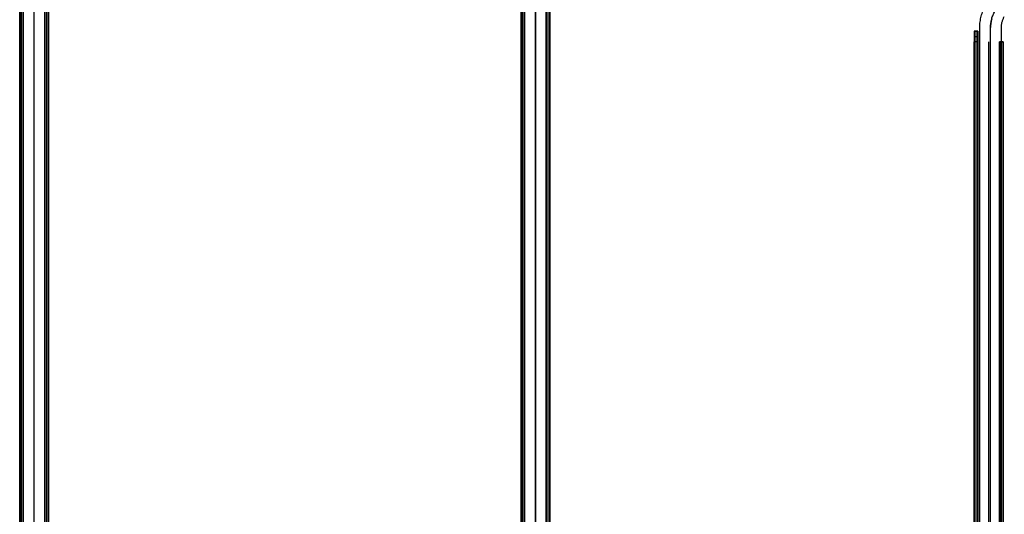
# Model space of a CAD drawing. Header units: millimetres. Extents: x -356 to 356, y -410 to 410.
# Tile 8 of 126: x -356 to -220, y 58 to 126. Entities that reach past the tile are written whole.
import ezdxf

# ---------------------------------------------------------------- set-up
doc = ezdxf.new("R2010")
doc.units = ezdxf.units.MM
doc.header["$MEASUREMENT"] = 0
doc.layers.add('1', color=7, linetype='Continuous')

msp = doc.modelspace()

# ---------------------------------------------------------------- linework, layer by layer
at = {"layer": '1', "color": 252}
for points in [[(-356, 201.572221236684), (-356, -202.427778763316)], [(-356, 201.572221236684), (-356, -202.427778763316)], [(-355.75, -202.427778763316), (-355.75, 201.572221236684)], [(-355.5000000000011, -201.783919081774), (-355.5000000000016, 201.783919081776)], [(-355.5, -202.427778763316), (-355.5, 201.572221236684)], [(-355.5, 201.572221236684), (-355.5, -202.427778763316)], [(-354.0000000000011, -201.783919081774), (-354.0000000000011, 201.783919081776)], [(-354.000000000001, -201.783919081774), (-354.000000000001, 201.783919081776)], [(-352.500000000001, -201.783919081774), (-352.5000000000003, 201.783919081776)], [(-356, -200.927778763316), (-356, 200.072221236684)], [(-355.5, -200.927778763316), (-355.5, 200.072221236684)], [(-354, -200.927778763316), (-354, 200.072221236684)], [(-354, -200.927778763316), (-354, 200.072221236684)], [(-352.5, -200.927778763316), (-352.5, 200.072221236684)], [(-352.5, 200.072221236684), (-352.5, -200.927778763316)], [(-352.5, -200.927778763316), (-352.5, 200.072221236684)], [(-352.25, -200.927778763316), (-352.25, 200.072221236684)], [(-352, 200.072221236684), (-352, -200.927778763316)], [(-352, 200.072221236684), (-352, -200.927778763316)], [(-352, -200.927778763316), (-352, 200.072221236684)], [(-286.499999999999, 162.241924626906), (-286.499999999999, -160.758075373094)], [(-286.499999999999, 162.241924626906), (-286.499999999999, -160.758075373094)], [(-286.249999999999, -160.758075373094), (-286.249999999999, 162.241924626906)], [(-285.999999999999, -160.758075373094), (-285.999999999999, 162.241924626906)], [(-285.999999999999, 162.241924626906), (-285.999999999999, -160.758075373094)], [(-286.0000000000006, 161.658075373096), (-286.0000000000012, -161.658075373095)], [(-284.500000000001, 161.658075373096), (-284.500000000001, -161.658075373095)], [(-284.500000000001, 161.658075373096), (-284.500000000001, -161.658075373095)], [(-283.0000000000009, 161.658075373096), (-283.0000000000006, -161.658075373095)], [(-286.499999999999, -159.258075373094), (-286.499999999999, 160.741924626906)], [(-285.999999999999, -159.258075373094), (-285.999999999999, 160.741924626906)], [(-284.499999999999, -159.258075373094), (-284.499999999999, 160.741924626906)], [(-284.499999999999, -159.258075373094), (-284.499999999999, 160.741924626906)], [(-282.999999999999, -159.258075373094), (-282.999999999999, 160.741924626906)], [(-282.999999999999, 160.741924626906), (-282.999999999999, -159.258075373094)], [(-282.999999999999, -159.258075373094), (-282.999999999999, 160.741924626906)], [(-282.749999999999, -159.258075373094), (-282.749999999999, 160.741924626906)], [(-282.499999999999, 160.741924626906), (-282.499999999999, -159.258075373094)], [(-282.499999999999, 160.741924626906), (-282.499999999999, -159.258075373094)], [(-282.499999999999, -159.258075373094), (-282.499999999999, 160.741924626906)], [(-222.9123758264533, 125.26152958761), (-222.9091633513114, 125.4578440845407), (-222.8995293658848, 125.6539483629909), (-222.8834841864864, 125.8496324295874), (-222.861044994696, 126.0446867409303), (-222.8322358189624, 126.2389024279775), (-222.7970875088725, 126.4320715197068), (-222.7556377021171, 126.6239871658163), (-222.7079307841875, 126.8144438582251), (-222.6540178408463, 127.0032376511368), (-222.5939566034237, 127.190166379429), (-222.527811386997, 127.3750298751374), (-222.4556530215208, 127.5576301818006), (-222.3775587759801, 127.7377717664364), (-222.2936122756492, 127.915261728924), (-222.2039034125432, 128.089910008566), (-222.1085282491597, 128.26152958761)], [(-221.4123758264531, 125.26152958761), (-221.4099664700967, 125.408765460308), (-221.4027409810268, 125.5558436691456), (-221.3907070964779, 125.702606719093), (-221.3738777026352, 125.8488974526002), (-221.352270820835, 125.9945592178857), (-221.3259095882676, 126.1394360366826), (-221.294822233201, 126.2833727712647), (-221.2590420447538, 126.4262152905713), (-221.218607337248, 126.5678106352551), (-221.173561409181, 126.7080071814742), (-221.123952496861, 126.8466548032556), (-221.0698337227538, 126.9836050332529), (-221.0112630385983, 127.1187112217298), (-220.9483031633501, 127.2518286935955), (-220.8810215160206, 127.382814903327), (-220.809490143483, 127.51152958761)], [(-221.4123758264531, 125.26152958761), (-221.4099664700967, 125.408765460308), (-221.4027409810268, 125.5558436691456), (-221.3907070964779, 125.702606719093), (-221.3738777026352, 125.8488974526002), (-221.352270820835, 125.9945592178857), (-221.3259095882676, 126.1394360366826), (-221.294822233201, 126.2833727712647), (-221.2590420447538, 126.4262152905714), (-221.218607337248, 126.5678106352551), (-221.173561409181, 126.7080071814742), (-221.123952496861, 126.8466548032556), (-221.0698337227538, 126.9836050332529), (-221.0112630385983, 127.1187112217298), (-220.9483031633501, 127.2518286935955), (-220.8810215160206, 127.382814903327), (-220.809490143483, 127.51152958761)], [(-219.9123758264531, 125.26152958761), (-219.9107695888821, 125.3596868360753), (-219.9059525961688, 125.4577389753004), (-219.8979300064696, 125.5555810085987), (-219.8867104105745, 125.6531081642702), (-219.8723058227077, 125.7502160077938), (-219.8547316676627, 125.8468005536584), (-219.834006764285, 125.9427583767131), (-219.8101533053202, 126.0379867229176), (-219.7831968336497, 126.1323836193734), (-219.7531662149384, 126.2258479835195), (-219.720093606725, 126.3182797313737), (-219.6840144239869, 126.4095798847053), (-219.6449673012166, 126.4996506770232), (-219.6029940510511, 126.588395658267), (-219.5581396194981, 126.675719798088), (-219.5104520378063, 126.76152958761)], [(-223.175248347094, 124.751068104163), (-223.675248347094, 124.751068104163)], [(-223.675248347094, 124.751068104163), (-223.175248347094, 124.751068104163)], [(-223.675248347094, 124.751068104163), (-223.675248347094, -126.248931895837)], [(-223.675248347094, 124.751068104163), (-223.175248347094, 124.751068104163)], [(-223.675248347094, 124.751068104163), (-223.675248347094, -126.248931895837)], [(-223.425248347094, -126.248931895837), (-223.425248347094, 124.751068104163)], [(-223.175248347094, -126.248931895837), (-223.175248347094, 124.751068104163)], [(-223.175248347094, 124.751068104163), (-223.175248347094, -126.248931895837)], [(-222.9123758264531, -125.308487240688), (-222.9123758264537, 125.26152958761)], [(-221.4123758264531, -125.308487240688), (-221.4123758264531, 125.26152958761)], [(-221.4123758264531, -125.308487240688), (-221.4123758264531, 125.26152958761)], [(-219.912375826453, -125.308487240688), (-219.9123758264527, 125.26152958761)], [(-223.675248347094, 124.001068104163), (-223.175248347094, 124.001068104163)], [(-223.675248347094, -124.748931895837), (-223.675248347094, 123.251068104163)], [(-223.175248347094, 123.251068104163), (-223.675248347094, 123.251068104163)], [(-223.175248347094, -124.748931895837), (-223.175248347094, 123.251068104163)], [(-221.675248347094, -124.748931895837), (-221.675248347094, 123.251068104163)], [(-221.675248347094, -124.748931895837), (-221.675248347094, 123.251068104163)], [(-220.175248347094, -124.748931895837), (-220.175248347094, 123.251068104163)], [(-220.175248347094, 123.251068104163), (-219.675248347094, 123.251068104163)], [(-220.175248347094, 123.251068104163), (-220.175248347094, -124.748931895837)], [(-219.675248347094, 123.251068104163), (-220.175248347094, 123.251068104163)], [(-220.175248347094, -124.748931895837), (-220.175248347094, 123.251068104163)], [(-219.925248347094, -124.748931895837), (-219.925248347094, 123.251068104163)], [(-219.675248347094, 123.251068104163), (-219.675248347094, -124.748931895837)], [(-219.675248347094, 123.251068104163), (-219.675248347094, -124.748931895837)], [(-219.675248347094, -124.748931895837), (-219.675248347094, 123.251068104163)]]:
    msp.add_lwpolyline(points, dxfattribs=at)
at = {"layer": '1', "color": 80}
msp.add_lwpolyline([(-221.2490512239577, 126.4628815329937), (-221.287151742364, 126.3157286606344), (-221.3202605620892, 126.167372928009), (-221.3483399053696, 126.0179836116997), (-221.3713577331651, 125.8677311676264), (-221.3892877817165, 125.7167870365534), (-221.4021095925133, 125.5653234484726), (-221.4098085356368, 125.4135132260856), (-221.412375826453, 125.26152958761)], dxfattribs=at)
at = {"layer": '1', "color": 252, "extrusion": (1, 0, 0)}
for points in [[(124.751068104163, -431.5), (124.751068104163, -503.5)], [(123.251068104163, -430), (124.751068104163, -431.5)], [(124.751068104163, -503.5), (124.751068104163, -431.5)], [(124.751068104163, -431.5), (123.251068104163, -430)], [(124.751068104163, -503.5), (124.751068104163, -431.5)], [(123.251068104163, -430), (124.751068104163, -431.5)], [(123.251068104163, -428.5), (123.251068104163, -428)], [(123.251068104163, -430), (123.251068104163, -435)], [(123.251068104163, -435), (123.251068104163, -430)]]:
    msp.add_lwpolyline(points, dxfattribs=at)
at = {"layer": '1', "color": 252, "extrusion": (0, 1, 0)}
for points in [[(222.9123758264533, -430), (222.9114820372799, -429.9482257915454), (222.9088017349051, -429.8965132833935), (222.904338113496, -429.8449241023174), (222.8980964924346, -429.7935197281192), (222.8900843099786, -429.742361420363), (222.8803111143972, -429.691510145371), (222.8687885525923, -429.6410265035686), (222.8555303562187, -429.5909706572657), (222.8405523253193, -429.5414022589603), (222.8238723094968, -429.4923803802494), (222.8055101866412, -429.4439634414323), (222.7854878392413, -429.3962091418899), (222.7638291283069, -429.3491743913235), (222.740559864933, -429.3029152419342), (222.7157077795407, -429.2574868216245), (222.6893024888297, -429.2129432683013), (222.661375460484, -429.169337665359), (222.631959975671, -429.1267219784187), (222.6010910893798, -429.0851469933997), (222.5688055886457, -429.0446622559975), (222.5351419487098, -429.0053160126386), (222.5001402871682, -428.9671551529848), (222.4638423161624, -428.9302251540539), (222.4262912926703, -428.8945700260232), (222.3875319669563, -428.8602322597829), (222.3476105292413, -428.8272527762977), (222.306574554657, -428.7956708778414), (222.2644729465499, -428.7655242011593), (222.2213558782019, -428.7368486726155), (222.1772747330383, -428.7096784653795), (222.1322820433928, -428.6840459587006), (222.0864314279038, -428.6599816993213), (222.0397775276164, -428.6375143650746), (221.9923759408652, -428.616670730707), (221.9442831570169, -428.5974756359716), (221.8955564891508, -428.5799519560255), (221.8462540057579, -428.5641205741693), (221.7964344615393, -428.5500003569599), (221.7461572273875, -428.537608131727), (221.6954822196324, -428.5269586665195), (221.6444698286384, -428.5180646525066), (221.593180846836, -428.5109366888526), (221.5416763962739, -428.5055832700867), (221.4900178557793, -428.502010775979), (221.438266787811, -428.5002234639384), (221.3864848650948, -428.5002234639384), (221.3347337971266, -428.502010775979), (221.283075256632, -428.5055832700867), (221.2315708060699, -428.5109366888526), (221.1802818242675, -428.5180646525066), (221.1292694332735, -428.5269586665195), (221.0785944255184, -428.537608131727), (221.0283171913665, -428.5500003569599), (220.978497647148, -428.5641205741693), (220.9291951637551, -428.5799519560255), (220.880468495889, -428.5974756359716), (220.8323757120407, -428.616670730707), (220.7849741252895, -428.6375143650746), (220.7383202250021, -428.6599816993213), (220.6924696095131, -428.6840459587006), (220.6474769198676, -428.7096784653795), (220.603395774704, -428.7368486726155), (220.560278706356, -428.7655242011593), (220.5181770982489, -428.7956708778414), (220.4771411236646, -428.8272527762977), (220.4372196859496, -428.8602322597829), (220.3984603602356, -428.8945700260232), (220.3609093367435, -428.9302251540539), (220.3246113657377, -428.9671551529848), (220.2896097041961, -429.0053160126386), (220.2559460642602, -429.0446622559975), (220.2236605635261, -429.0851469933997), (220.1927916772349, -429.1267219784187), (220.1633761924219, -429.169337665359), (220.1354491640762, -429.2129432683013), (220.1090438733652, -429.2574868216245), (220.0841917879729, -429.3029152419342), (220.060922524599, -429.3491743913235), (220.0392638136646, -429.3962091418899), (220.0192414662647, -429.4439634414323), (220.0008793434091, -429.4923803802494), (219.9841993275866, -429.5414022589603), (219.9692212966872, -429.5909706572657), (219.9559631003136, -429.6410265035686), (219.9444405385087, -429.691510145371), (219.9346673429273, -429.742361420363), (219.9266551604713, -429.7935197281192), (219.9204135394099, -429.8449241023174), (219.9159499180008, -429.8965132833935), (219.913269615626, -429.9482257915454), (219.9123758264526, -430)], [(219.9123758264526, -430), (219.913269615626, -430.0517742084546), (219.9159499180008, -430.1034867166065), (219.9204135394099, -430.1550758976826), (219.9266551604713, -430.2064802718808), (219.9346673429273, -430.257638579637), (219.9444405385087, -430.308489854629), (219.9559631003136, -430.3589734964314), (219.9692212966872, -430.4090293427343), (219.9841993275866, -430.4585977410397), (220.0008793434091, -430.5076196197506), (220.0192414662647, -430.5560365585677), (220.0392638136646, -430.6037908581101), (220.060922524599, -430.6508256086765), (220.0841917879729, -430.6970847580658), (220.1090438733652, -430.7425131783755), (220.1354491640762, -430.7870567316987), (220.1633761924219, -430.830662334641), (220.1927916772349, -430.8732780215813), (220.2236605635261, -430.9148530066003), (220.2559460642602, -430.9553377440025), (220.2896097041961, -430.9946839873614), (220.3246113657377, -431.0328448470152), (220.3609093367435, -431.0697748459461), (220.3984603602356, -431.1054299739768), (220.4372196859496, -431.1397677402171), (220.4771411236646, -431.1727472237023), (220.5181770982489, -431.2043291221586), (220.560278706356, -431.2344757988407), (220.603395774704, -431.2631513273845), (220.6474769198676, -431.2903215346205), (220.6924696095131, -431.3159540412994), (220.7383202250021, -431.3400183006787), (220.7849741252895, -431.3624856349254), (220.8323757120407, -431.383329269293), (220.880468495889, -431.4025243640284), (220.9291951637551, -431.4200480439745), (220.978497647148, -431.4358794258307), (221.0283171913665, -431.4499996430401), (221.0785944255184, -431.462391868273), (221.1292694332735, -431.4730413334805), (221.1802818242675, -431.4819353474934), (221.2315708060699, -431.4890633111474), (221.283075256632, -431.4944167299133), (221.3347337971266, -431.497989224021), (221.3864848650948, -431.4997765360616), (221.438266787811, -431.4997765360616), (221.4900178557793, -431.497989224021), (221.5416763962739, -431.4944167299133), (221.593180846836, -431.4890633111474), (221.6444698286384, -431.4819353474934), (221.6954822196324, -431.4730413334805), (221.7461572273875, -431.462391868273), (221.7964344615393, -431.4499996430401), (221.8462540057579, -431.4358794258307), (221.8955564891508, -431.4200480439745), (221.9442831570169, -431.4025243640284), (221.9923759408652, -431.383329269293), (222.0397775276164, -431.3624856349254), (222.0864314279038, -431.3400183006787), (222.1322820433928, -431.3159540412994), (222.1772747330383, -431.2903215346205), (222.2213558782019, -431.2631513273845), (222.2644729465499, -431.2344757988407), (222.306574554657, -431.2043291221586), (222.3476105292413, -431.1727472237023), (222.3875319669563, -431.1397677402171), (222.4262912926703, -431.1054299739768), (222.4638423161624, -431.0697748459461), (222.5001402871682, -431.0328448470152), (222.5351419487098, -430.9946839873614), (222.5688055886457, -430.9553377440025), (222.6010910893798, -430.9148530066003), (222.631959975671, -430.8732780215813), (222.661375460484, -430.830662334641), (222.6893024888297, -430.7870567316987), (222.7157077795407, -430.7425131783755), (222.740559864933, -430.6970847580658), (222.7638291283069, -430.6508256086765), (222.7854878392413, -430.6037908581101), (222.8055101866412, -430.5560365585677), (222.8238723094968, -430.5076196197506), (222.8405523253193, -430.4585977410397), (222.8555303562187, -430.4090293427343), (222.8687885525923, -430.3589734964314), (222.8803111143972, -430.308489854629), (222.8900843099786, -430.257638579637), (222.8980964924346, -430.2064802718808), (222.904338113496, -430.1550758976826), (222.9088017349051, -430.1034867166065), (222.9114820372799, -430.0517742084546), (222.9123758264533, -430)], [(219.675248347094, -430), (219.675741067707, -429.9556081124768), (219.6772367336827, -429.9108395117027), (219.6797609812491, -429.8657235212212), (219.6833385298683, -429.8202911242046), (219.6879930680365, -429.7745749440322), (219.6937471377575, -429.728609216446), (219.700622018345, -429.6824297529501), (219.7086376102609, -429.6360738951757), (219.7178123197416, -429.5895804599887), (219.7281629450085, -429.5429896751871), (219.7397045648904, -429.4963431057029), (219.7524504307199, -429.4496835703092), (219.7664118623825, -429.4030550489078), (219.7815981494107, -429.3565025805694), (219.7980164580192, -429.3100721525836), (219.8156717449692, -429.2638105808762), (219.83456667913, -429.2177653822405), (219.8547015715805, -429.1719846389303), (219.8760743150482, -429.1265168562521), (219.8986803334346, -429.081410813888), (219.9225125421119, -429.0367154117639), (219.9475613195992, -428.9924795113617), (219.9738144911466, -428.9487517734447), (220.0012573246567, -428.9055804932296), (220.0298725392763, -428.8630134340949), (220.059640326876, -428.8210976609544), (220.0905383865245, -428.7798793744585), (220.1225419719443, -428.7394037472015), (220.1556239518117, -428.6997147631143), (220.1897548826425, -428.6608550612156), (220.2249030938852, -428.6228657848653), (220.2610347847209, -428.5857864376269), (220.2981141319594, -428.5496547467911), (220.3361034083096, -428.5145065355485), (220.3749631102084, -428.4803756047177), (220.4146520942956, -428.4472936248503), (220.4551277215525, -428.4152900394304), (220.4963460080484, -428.3843919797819), (220.538261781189, -428.3546241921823), (220.5808288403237, -428.3260089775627), (220.6240001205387, -428.2985661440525), (220.6677278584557, -428.2723129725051), (220.7119637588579, -428.2472641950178), (220.756659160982, -428.2234319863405), (220.8017652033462, -428.2008259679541), (220.8472329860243, -428.1794532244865), (220.8930137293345, -428.1593183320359), (220.9390589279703, -428.1404233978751), (220.9853204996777, -428.1227681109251), (221.0317509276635, -428.1063498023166), (221.0783033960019, -428.0911635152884), (221.1249319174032, -428.0772020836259), (221.1715914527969, -428.0644562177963), (221.2182380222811, -428.0529145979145), (221.2648288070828, -428.0425639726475), (221.3113222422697, -428.0333892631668), (221.3576781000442, -428.025373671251), (221.40385756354, -428.0184987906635), (221.4498232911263, -428.0127447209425), (221.4955394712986, -428.0080901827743), (221.5409718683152, -428.004512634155), (221.5860878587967, -428.0019883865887), (221.6308564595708, -428.0004927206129), (221.675248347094, -428), (221.7196402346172, -428.0004927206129), (221.7644088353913, -428.0019883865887), (221.8095248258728, -428.004512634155), (221.8549572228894, -428.0080901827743), (221.9006734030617, -428.0127447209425), (221.946639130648, -428.0184987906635), (221.9928185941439, -428.025373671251), (222.0391744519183, -428.0333892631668), (222.0856678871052, -428.0425639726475), (222.1322586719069, -428.0529145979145), (222.178905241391, -428.0644562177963), (222.2255647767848, -428.0772020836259), (222.2721932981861, -428.0911635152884), (222.3187457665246, -428.1063498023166), (222.3651761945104, -428.1227681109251), (222.4114377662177, -428.1404233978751), (222.4574829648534, -428.1593183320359), (222.5032637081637, -428.1794532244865), (222.5487314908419, -428.2008259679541), (222.5938375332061, -428.2234319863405), (222.6385329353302, -428.2472641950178), (222.6827688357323, -428.2723129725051), (222.7264965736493, -428.2985661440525), (222.7696678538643, -428.3260089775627), (222.812234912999, -428.3546241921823), (222.8541506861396, -428.3843919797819), (222.8953689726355, -428.4152900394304), (222.9358445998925, -428.4472936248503), (222.9755335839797, -428.4803756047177), (223.0143932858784, -428.5145065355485), (223.0523825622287, -428.5496547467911), (223.0894619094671, -428.5857864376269), (223.1255936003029, -428.6228657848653), (223.1607418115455, -428.6608550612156), (223.1948727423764, -428.6997147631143), (223.2279547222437, -428.7394037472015), (223.2599583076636, -428.7798793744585), (223.290856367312, -428.8210976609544), (223.3206241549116, -428.8630134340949), (223.3492393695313, -428.9055804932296), (223.3766822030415, -428.9487517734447), (223.4029353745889, -428.9924795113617), (223.4279841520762, -429.0367154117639), (223.4518163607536, -429.081410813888), (223.4744223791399, -429.1265168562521), (223.4957951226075, -429.1719846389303), (223.515930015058, -429.2177653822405), (223.5348249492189, -429.2638105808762), (223.5524802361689, -429.3100721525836), (223.5688985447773, -429.3565025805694), (223.5840848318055, -429.4030550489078), (223.5980462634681, -429.4496835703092), (223.6107921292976, -429.4963431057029), (223.6223337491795, -429.5429896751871), (223.6326843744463, -429.5895804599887), (223.6418590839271, -429.6360738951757), (223.649874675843, -429.6824297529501), (223.6567495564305, -429.728609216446), (223.6625036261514, -429.7745749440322), (223.6671581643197, -429.8202911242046), (223.6707357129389, -429.8657235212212), (223.6732599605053, -429.9108395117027), (223.6747556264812, -429.9556081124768), (223.675248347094, -430)], [(223.175248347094, -430), (223.1748788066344, -429.9667060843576), (223.1737570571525, -429.933129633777), (223.1718638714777, -429.8992926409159), (223.1691807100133, -429.8652183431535), (223.1656898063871, -429.8309312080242), (223.1613742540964, -429.7964569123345), (223.1562180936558, -429.7618223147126), (223.1502063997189, -429.7270554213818), (223.1433253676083, -429.6921853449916), (223.1355623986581, -429.6572422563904), (223.1269061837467, -429.6222573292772), (223.1173467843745, -429.5872626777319), (223.1068757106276, -429.5522912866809), (223.0954859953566, -429.5173769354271), (223.0831722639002, -429.4825541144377), (223.0699307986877, -429.4478579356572), (223.055759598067, -429.4133240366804), (223.0406584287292, -429.3789884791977), (223.0246288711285, -429.3448876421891), (223.0076743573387, -429.311058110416), (222.9898002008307, -429.2775365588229), (222.9710136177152, -429.2443596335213), (222.9513237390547, -429.2115638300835), (222.930741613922, -429.1791853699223), (222.9092802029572, -429.1472600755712), (222.8869543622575, -429.1158232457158), (222.8637808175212, -429.0849095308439), (222.8397781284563, -429.0545528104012), (222.8149666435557, -429.0247860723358), (222.7893684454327, -428.9956412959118), (222.7630072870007, -428.967149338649), (222.7359085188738, -428.9393398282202), (222.7080990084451, -428.9122410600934), (222.6796070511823, -428.8858799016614), (222.6504622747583, -428.8602817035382), (222.6206955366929, -428.8354702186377), (222.5903388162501, -428.8114675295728), (222.5594251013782, -428.7882939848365), (222.5279882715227, -428.7659681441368), (222.4960629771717, -428.744506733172), (222.4636845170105, -428.7239246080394), (222.4308887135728, -428.7042347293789), (222.3977117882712, -428.6854481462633), (222.364190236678, -428.6675739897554), (222.3303607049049, -428.6506194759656), (222.2962598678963, -428.6345899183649), (222.2619243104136, -428.619488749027), (222.2273904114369, -428.6053175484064), (222.1926942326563, -428.5920760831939), (222.157871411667, -428.5797623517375), (222.1229570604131, -428.5683726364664), (222.0879856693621, -428.5579015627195), (222.0529910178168, -428.5483421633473), (222.0180060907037, -428.5396859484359), (221.9830630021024, -428.5319229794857), (221.9481929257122, -428.5250419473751), (221.9134260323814, -428.5190302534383), (221.8787914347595, -428.5138740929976), (221.8443171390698, -428.5095585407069), (221.8100300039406, -428.5060676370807), (221.7759557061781, -428.5033844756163), (221.742118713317, -428.5014912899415), (221.7085422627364, -428.5003695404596), (221.675248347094, -428.5), (221.6419544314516, -428.5003695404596), (221.608377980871, -428.5014912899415), (221.5745409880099, -428.5033844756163), (221.5404666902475, -428.5060676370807), (221.5061795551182, -428.5095585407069), (221.4717052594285, -428.5138740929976), (221.4370706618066, -428.5190302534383), (221.4023037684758, -428.5250419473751), (221.3674336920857, -428.5319229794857), (221.3324906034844, -428.5396859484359), (221.2975056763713, -428.5483421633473), (221.262511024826, -428.5579015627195), (221.2275396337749, -428.5683726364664), (221.1926252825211, -428.5797623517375), (221.1578024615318, -428.5920760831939), (221.1231062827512, -428.6053175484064), (221.0885723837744, -428.619488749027), (221.0542368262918, -428.6345899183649), (221.0201359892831, -428.6506194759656), (220.98630645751, -428.6675739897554), (220.952784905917, -428.6854481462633), (220.9196079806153, -428.7042347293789), (220.8868121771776, -428.7239246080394), (220.8544337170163, -428.744506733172), (220.8225084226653, -428.7659681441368), (220.7910715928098, -428.7882939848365), (220.760157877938, -428.8114675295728), (220.7298011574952, -428.8354702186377), (220.7000344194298, -428.8602817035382), (220.6708896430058, -428.8858799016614), (220.642397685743, -428.9122410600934), (220.6145881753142, -428.9393398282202), (220.5874894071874, -428.967149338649), (220.5611282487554, -428.9956412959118), (220.5355300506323, -429.0247860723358), (220.5107185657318, -429.0545528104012), (220.4867158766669, -429.0849095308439), (220.4635423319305, -429.1158232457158), (220.4412164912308, -429.1472600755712), (220.419755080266, -429.1791853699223), (220.3991729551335, -429.2115638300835), (220.379483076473, -429.2443596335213), (220.3606964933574, -429.2775365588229), (220.3428223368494, -429.311058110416), (220.3258678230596, -429.3448876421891), (220.3098382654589, -429.3789884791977), (220.294737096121, -429.4133240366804), (220.2805658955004, -429.4478579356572), (220.267324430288, -429.4825541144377), (220.2550106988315, -429.5173769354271), (220.2436209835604, -429.5522912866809), (220.2331499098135, -429.5872626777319), (220.2235905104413, -429.6222573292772), (220.2149342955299, -429.6572422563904), (220.2071713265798, -429.6921853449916), (220.2002902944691, -429.7270554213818), (220.1942786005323, -429.7618223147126), (220.1891224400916, -429.7964569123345), (220.1848068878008, -429.8309312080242), (220.1813159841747, -429.8652183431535), (220.1786328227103, -429.8992926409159), (220.1767396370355, -429.933129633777), (220.1756178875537, -429.9667060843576), (220.175248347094, -430)]]:
    msp.add_lwpolyline(points, dxfattribs=at)

doc.saveas('drawing.dxf')
